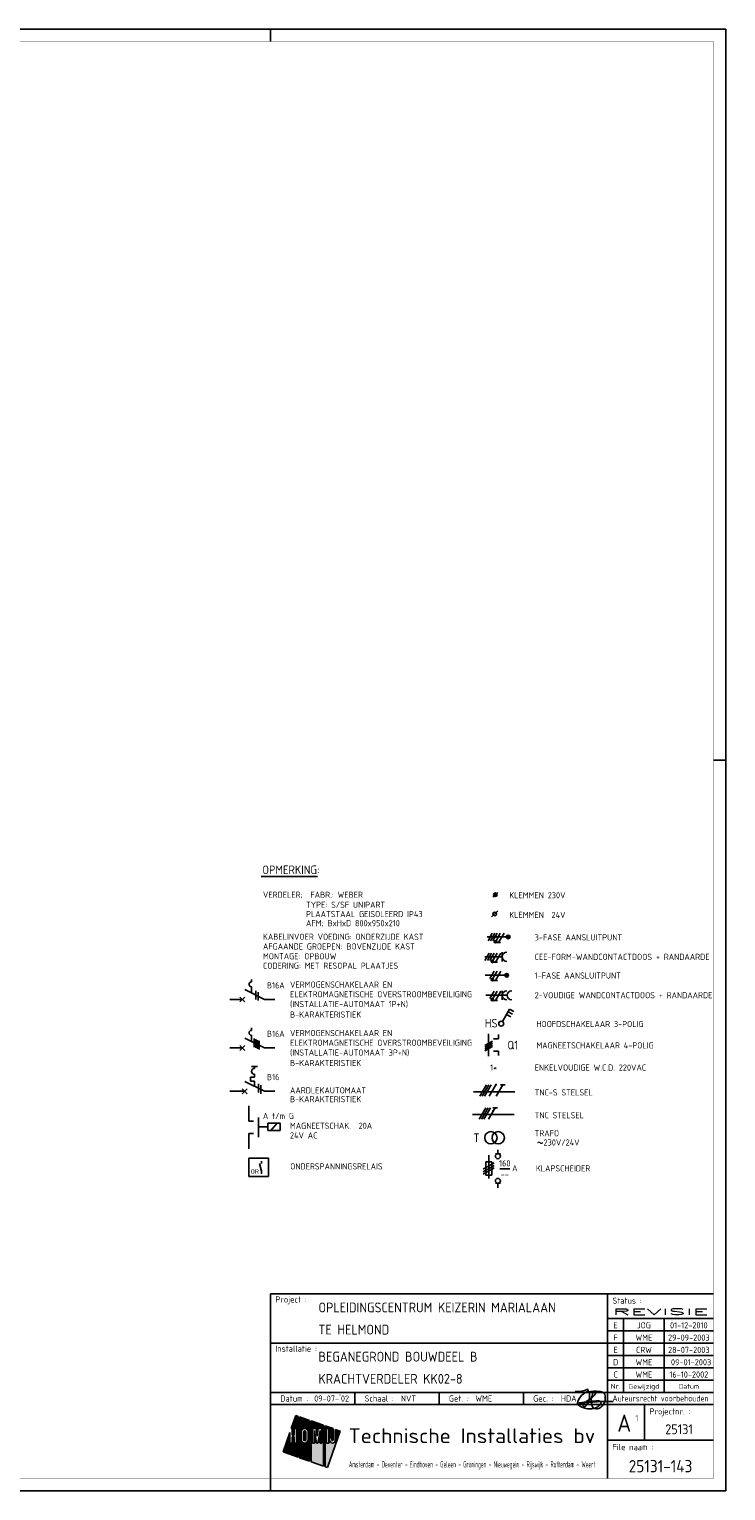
# Model space of a CAD drawing. Header units: millimetres. Extents: x 0 to 841, y 0 to 594.
# Tile 4 of 4: x 558 to 841, y 0 to 594. Entities that reach past the tile are written whole.
import ezdxf
from ezdxf.enums import TextEntityAlignment as Align

# ---------------------------------------------------------------- set-up
doc = ezdxf.new("R2010")
doc.units = ezdxf.units.MM
doc.linetypes.add('HIDDEN', pattern=[9.525, 6.35, -3.175])
doc.layers.get('0').update_dxf_attribs({"linetype": 'CONTINUOUS'})
for name, color, linetype in [('02-61-50-lijn050', 90, 'CONTINUOUS'), ('1', 7, 'CONTINUOUS'), ('40', 1, 'CONTINUOUS'), ('41', 2, 'CONTINUOUS'), ('70', 1, 'CONTINUOUS'), ('71', 2, 'CONTINUOUS'), ('EL$2B---_KADER', 4, 'CONTINUOUS'), ('LIJN025', 10, 'CONTINUOUS'), ('LIJN035', 50, 'CONTINUOUS'), ('LIJN050', 90, 'CONTINUOUS'), ('TEKST18', 210, 'CONTINUOUS'), ('TEKST25', 10, 'CONTINUOUS'), ('TEKST35', 50, 'CONTINUOUS'), ('TEKST50', 90, 'CONTINUOUS'), ('TEKST70', 130, 'CONTINUOUS')]:
    doc.layers.add(name, color=color, linetype=linetype)
doc.styles.add('5_0', font='iso.shx')
doc.styles.add('HELV', font='ISO.SHX')
doc.styles.add('ISO', font='ISO.SHX')
doc.styles.add('NEN', font='iso.shx')
doc.styles.add('ROMAND', font='romand')

# ---------------------------------------------------------------- blocks, each defined once
blk = doc.blocks.new('A1')
at = {"layer": 'LIJN025'}
for p, q in [((656, 589), (656, 594)), ((836, 297), (841, 297)), ((793, 80), (793, 5)), ((793, 70), (836, 70)), ((799.5, 70), (799.5, 40)), ((816, 70), (816, 40)), ((656, 60), (793, 60)), ((793, 65), (836, 65)), ((793, 60), (836, 60)), ((793, 55), (836, 55)), ((793, 50), (836, 50)), ((793, 45), (836, 45)), ((656, 40), (836, 40)), ((690.25, 35), (690.25, 40)), ((724.5, 35), (724.5, 40)), ((758.75, 35), (758.75, 40)), ((656, 35), (836, 35)), ((666.28, 30.55), (664.44, 25.28)), ((667.23, 30.22), (666.28, 30.55)), ((667.23, 13.64), (667.23, 30.22)), ((667.85, 30), (667.85, 13.42)), ((671.81, 28.62), (667.85, 30)), ((808, 35), (808, 20.5)), ((664.44, 25.28), (664.78, 25.28)), ((664.78, 25.28), (664.78, 22.62)), ((665.68, 22.62), (665.68, 25.28)), ((665.68, 25.28), (666.58, 25.28)), ((666.58, 25.28), (666.58, 19.41)), ((668.51, 23.91), (668.61, 24.43)), ((668.51, 20.8), (668.51, 23.91)), ((668.61, 24.43), (668.9, 24.86)), ((668.9, 24.86), (669.35, 25.18)), ((669.35, 25.18), (669.88, 25.28)), ((669.39, 23.89), (669.46, 24.14)), ((669.39, 20.81), (669.39, 23.89)), ((669.46, 24.14), (669.63, 24.32)), ((669.63, 24.32), (669.89, 24.39)), ((669.88, 25.28), (670.41, 25.18)), ((669.89, 24.39), (670.13, 24.32)), ((670.13, 24.32), (670.31, 24.14)), ((670.31, 24.14), (670.38, 23.89)), ((670.38, 23.89), (670.38, 20.81)), ((670.41, 25.18), (670.85, 24.88)), ((670.85, 24.88), (671.14, 24.45)), ((671.14, 24.45), (671.25, 23.91)), ((671.25, 23.91), (671.25, 20.8)), ((671.81, 12.03), (671.81, 28.62)), ((672.49, 28.38), (672.49, 11.8)), ((677.53, 26.61), (672.49, 28.38)), ((673.1, 25.28), (674.62, 25.28)), ((673.1, 19.41), (673.1, 25.28)), ((673.87, 24.56), (673.87, 19.41)), ((674.72, 19.41), (673.87, 24.56)), ((674.62, 25.28), (675, 22.14)), ((675, 22.14), (675.38, 25.28)), ((676.15, 24.56), (675.29, 19.41)), ((675.38, 25.28), (676.92, 25.28)), ((676.15, 19.41), (676.15, 24.56)), ((676.92, 25.28), (676.92, 19.41)), ((677.53, 10.03), (677.53, 26.61)), ((678.21, 26.37), (678.21, 9.79)), ((681.46, 25.24), (678.21, 26.37)), ((678.81, 25.28), (679.69, 25.28)), ((678.81, 19.41), (678.81, 25.28)), ((679.14, 9.47), (684.31, 24.24)), ((679.69, 25.28), (679.69, 19.41)), ((681.46, 20.62), (681.46, 25.24)), ((682.31, 24.94), (682.31, 20.61)), ((684.31, 24.24), (682.31, 24.94)), ((663.88, 23.67), (661.11, 15.78)), ((663.88, 19.41), (663.88, 23.67)), ((664.78, 19.41), (663.88, 19.41)), ((664.78, 22.62), (665.68, 22.62)), ((664.78, 21.86), (664.78, 19.41)), ((665.68, 21.86), (664.78, 21.86)), ((665.68, 19.41), (665.68, 21.86)), ((666.58, 19.41), (665.68, 19.41)), ((668.61, 20.28), (668.51, 20.8)), ((668.91, 19.82), (668.61, 20.28)), ((669.37, 19.52), (668.91, 19.82)), ((669.91, 19.41), (669.37, 19.52)), ((669.45, 20.57), (669.39, 20.81)), ((669.64, 20.38), (669.45, 20.57)), ((669.89, 20.32), (669.64, 20.38)), ((670.14, 20.38), (669.89, 20.32)), ((670.43, 19.53), (669.91, 19.41)), ((670.32, 20.56), (670.14, 20.38)), ((670.38, 20.81), (670.32, 20.56)), ((670.86, 19.83), (670.43, 19.53)), ((671.15, 20.26), (670.86, 19.83)), ((671.25, 20.8), (671.15, 20.26)), ((673.87, 19.41), (673.1, 19.41)), ((675.29, 19.41), (674.72, 19.41)), ((676.92, 19.41), (676.15, 19.41)), ((679.69, 19.41), (678.81, 19.41)), ((680.02, 21.54), (680.88, 21.54)), ((680.02, 20.61), (680.02, 21.54)), ((680.09, 20.16), (680.02, 20.61)), ((680.34, 19.76), (680.09, 20.16)), ((680.7, 19.5), (680.34, 19.76)), ((681.16, 19.41), (680.7, 19.5)), ((680.88, 21.54), (680.88, 20.62)), ((680.88, 20.62), (680.97, 20.41)), ((680.97, 20.41), (681.17, 20.33)), ((681.61, 19.5), (681.16, 19.41)), ((681.17, 20.33), (681.37, 20.41)), ((681.37, 20.41), (681.46, 20.62)), ((681.99, 19.77), (681.61, 19.5)), ((682.24, 20.17), (681.99, 19.77)), ((682.31, 20.61), (682.24, 20.17)), ((793, 20.5), (836, 20.5)), ((661.11, 15.78), (667.23, 13.64)), ((667.85, 13.42), (671.81, 12.03)), ((672.49, 11.8), (677.53, 10.03)), ((678.21, 9.79), (679.14, 9.47)), ((656, 0), (656, 5))]:
    blk.add_line(p, q, dxfattribs=at)
blk.add_lwpolyline([(0, 0), (0, 594), (841, 594), (841, 0)], close=True, dxfattribs=at)
for points in [[(664.44, 25.28), (666.28, 30.55), (667.23, 25.28), (667.23, 30.22)], [(667.85, 25.28), (667.85, 30), (671.81, 25.28), (671.81, 28.62)], [(664.78, 22.62), (664.78, 25.28), (665.68, 22.62), (665.68, 25.28)], [(666.58, 19.41), (666.58, 25.28), (667.23, 19.41), (667.23, 25.28)], [(669.35, 25.18), (667.85, 25.28), (669.88, 25.28), (667.85, 25.28)], [(668.9, 24.86), (667.85, 25.28), (669.35, 25.18), (667.85, 25.28)], [(668.61, 24.43), (667.85, 25.28), (668.9, 24.86), (667.85, 25.28)], [(667.85, 23.91), (667.85, 25.28), (668.51, 23.91), (668.61, 24.43)], [(667.85, 20.8), (667.85, 23.91), (668.51, 20.8), (668.51, 23.91)], [(669.39, 23.89), (669.46, 24.14), (670.38, 23.89), (670.31, 24.14)], [(669.39, 20.81), (669.39, 23.89), (670.38, 20.81), (670.38, 23.89)], [(669.46, 24.14), (669.63, 24.32), (670.31, 24.14), (670.13, 24.32)], [(669.63, 24.32), (669.89, 24.39), (670.13, 24.32), (669.89, 24.39)], [(670.41, 25.18), (669.88, 25.28), (670.41, 25.18), (671.81, 25.28)], [(670.85, 24.88), (670.41, 25.18), (670.85, 24.88), (671.81, 25.28)], [(671.14, 24.45), (670.85, 24.88), (671.14, 24.45), (671.81, 25.28)], [(671.25, 23.91), (671.14, 24.45), (671.81, 23.91), (671.81, 25.28)], [(671.25, 20.8), (671.25, 23.91), (671.81, 20.8), (671.81, 23.91)], [(672.49, 25.28), (672.49, 28.38), (677.53, 25.28), (677.53, 26.61)], [(672.49, 19.41), (672.49, 25.28), (673.1, 19.41), (673.1, 25.28)], [(673.87, 19.41), (673.87, 24.56), (674.72, 19.41), (673.87, 24.56)], [(675, 22.14), (674.62, 25.28), (675, 22.14), (675.38, 25.28)], [(675.29, 19.41), (676.15, 24.56), (676.15, 19.41), (676.15, 24.56)], [(676.92, 19.41), (676.92, 25.28), (677.53, 19.41), (677.53, 25.28)], [(679.69, 25.28), (678.21, 26.37), (681.46, 25.24), (678.21, 26.37)], [(678.81, 25.28), (678.21, 26.37), (679.69, 25.28), (678.21, 26.37)], [(678.21, 19.41), (678.21, 26.37), (678.81, 19.41), (678.81, 25.28)], [(679.69, 25.24), (679.69, 25.28), (681.46, 25.24)], [(679.69, 21.54), (679.69, 25.24), (681.46, 21.54), (681.46, 25.24)], [(682.31, 20.61), (682.31, 24.94), (683.04, 20.61), (684.31, 24.24)], [(661.11, 15.78), (662.39, 19.41), (667.23, 13.64), (667.23, 19.41)], [(662.39, 19.41), (663.88, 23.67), (663.88, 19.41), (663.88, 23.67)], [(664.78, 19.41), (664.78, 21.86), (665.68, 19.41), (665.68, 21.86)], [(667.85, 19.41), (668.51, 20.8), (667.85, 19.41), (668.61, 20.28)], [(667.85, 19.41), (667.85, 20.8), (667.85, 19.41), (668.51, 20.8)], [(667.85, 19.41), (668.61, 20.28), (667.85, 19.41), (668.91, 19.82)], [(667.85, 19.41), (668.91, 19.82), (667.85, 19.41), (669.37, 19.52)], [(667.85, 19.41), (669.37, 19.52), (667.85, 19.41), (669.91, 19.41)], [(667.85, 13.42), (667.85, 19.41), (671.81, 12.03), (671.81, 19.41)], [(669.45, 20.57), (669.39, 20.81), (670.32, 20.56), (670.38, 20.81)], [(669.64, 20.38), (669.45, 20.57), (670.14, 20.38), (670.32, 20.56)], [(669.89, 20.32), (669.64, 20.38), (669.89, 20.32), (670.14, 20.38)], [(669.91, 19.41), (670.43, 19.53), (669.91, 19.41), (671.81, 19.41)], [(670.43, 19.53), (670.86, 19.83), (670.43, 19.53), (671.81, 19.41)], [(670.86, 19.83), (671.15, 20.26), (670.86, 19.83), (671.81, 19.41)], [(671.81, 19.41), (671.15, 20.26), (671.81, 20.8), (671.25, 20.8)], [(672.49, 11.8), (672.49, 19.41), (677.53, 10.03), (677.53, 19.41)], [(678.21, 9.79), (678.21, 19.41), (679.14, 9.47), (682.62, 19.41)], [(679.69, 19.41), (679.69, 21.54), (680.02, 20.61), (680.02, 21.54)], [(679.69, 19.41), (680.02, 20.61), (679.69, 19.41), (680.09, 20.16)], [(679.69, 19.41), (680.09, 20.16), (679.69, 19.41), (680.34, 19.76)], [(679.69, 19.41), (680.34, 19.76), (679.69, 19.41), (680.7, 19.5)], [(679.69, 19.41), (680.7, 19.5), (679.69, 19.41), (681.16, 19.41)], [(680.02, 20.61), (680.02, 21.54), (680.09, 20.16), (680.02, 20.61)], [(681.46, 20.62), (680.88, 21.54), (681.46, 20.62), (681.46, 21.54)], [(681.37, 20.41), (680.88, 21.54), (681.46, 20.62), (680.88, 21.54)], [(681.17, 20.33), (680.88, 21.54), (681.37, 20.41), (680.88, 21.54)], [(680.97, 20.41), (680.88, 21.54), (681.17, 20.33), (680.88, 21.54)], [(680.88, 20.62), (680.88, 21.54), (680.97, 20.41), (680.88, 21.54)], [(681.16, 19.41), (682.62, 19.41), (681.61, 19.5), (682.62, 19.41)], [(682.62, 19.41), (681.61, 19.5), (682.62, 19.41), (681.99, 19.77)], [(682.62, 19.41), (681.99, 19.77), (683.04, 20.61), (682.24, 20.17)], [(682.24, 20.17), (682.31, 20.61), (682.24, 20.17), (683.04, 20.61)]]:
    blk.add_solid(points, dxfattribs=at)
at = {"layer": 'LIJN050'}
for p, q in [((836, 80), (656, 80)), ((656, 80), (656, 5))]:
    blk.add_line(p, q, dxfattribs=at)
at = {"layer": 'LIJN050', "const_width": 0.2}
blk.add_lwpolyline([(836, 5), (836, 589), (25, 589), (25, 5)], close=True, dxfattribs=at)
at = {"layer": 'TEKST18', "style": 'ISO'}
for s, p in [('Nr.', (796.25, 41.43)), ('Gewijzigd', (807.75, 41.43)), ('Datum', (826, 41.43))]:
    blk.add_text(s, height=2, dxfattribs=at).set_placement(p, align=Align.CENTER)
at = {"layer": 'TEKST18', "style": 'ISO', "width": 0.67468}
blk.add_text('Amsterdam - Deventer - Eindhoven - Geleen - Groningen - Nieuwegein - Rijswijk - Rotterdam - Weert', height=2.5, dxfattribs=at).set_placement((687.88, 9.47), (788, 9.47), align=Align.FIT)
at = {"layer": 'TEKST25', "style": 'ISO'}
for s, p in [('Project :', (658, 76.5)), ('Status :', (795, 76)), ('Installatie :', (658, 56.5)), ('Datum :', (660, 36.25)), ('Schaal :', (694.25, 36.25)), ('Get. :', (728.5, 36.25)), ('Gec. :', (762.75, 36.25)), ('Projectnr. :', (810, 31)), ('File naam :', (795, 16.5))]:
    blk.add_text(s, height=2.5, dxfattribs=at).set_placement(p)
at = {"layer": 'TEKST25', "style": 'ISO', "width": 1.015814}
blk.add_text('Auteursrecht voorbehouden', height=2.5, dxfattribs=at).set_placement((795, 36.3), (834, 36.3), align=Align.FIT)
at = {"layer": 'TEKST25', "style": 'ROMAND', "width": 2.899115}
blk.add_attdef('STATUS', text='', height=2.5, dxfattribs=at).set_placement((795, 71.5), (834, 71.5), align=Align.FIT)
at = {"layer": 'TEKST25', "style": 'ISO'}
for tag, p in [('E', (796.25, 66)), ('NAAM-E', (807.75, 66)), ('DATUM-E', (826, 66)), ('D', (796.25, 61)), ('NAAM-D', (807.75, 61)), ('DATUM-D', (826, 61)), ('C', (796.25, 56)), ('B', (796.25, 51)), ('NAAM-B', (807.75, 51)), ('NAAM-C', (807.75, 56)), ('DATUM-B', (826, 51)), ('DATUM-C', (826, 56)), ('A', (796.25, 46)), ('NAAM-A', (807.75, 46)), ('DATUM-A', (826, 46))]:
    blk.add_attdef(tag, text='', height=2.5, dxfattribs=at).set_placement(p, align=Align.CENTER)
for tag, p in [('DATUM', (673.75, 36.25)), ('SCHAAL', (709, 36.25)), ('GETEKEND', (739.25, 36.25)), ('GECONTOL.', (774, 36.25)), ('FORMAAT', (804.25, 28.25))]:
    blk.add_attdef(tag, p, '', height=2.5, dxfattribs=at)
at = {"layer": 'TEKST35', "style": 'ISO'}
for tag, p in [('PROJECT', (675.5, 72.5)), ('PLAATS', (675.5, 63.5)), ('INSTALLATIE-REGEL1', (675.5, 52.5)), ('INSTALLATIE-REGEL2', (675.5, 43.5))]:
    blk.add_attdef(tag, p, '', height=4, dxfattribs=at)
blk.add_attdef('PROJ.NR.', text='', height=4, dxfattribs=at).set_placement((822, 23), align=Align.CENTER)
at = {"layer": 'TEKST50', "style": 'HELV', "width": 1.169753}
blk.add_text('Technische Installaties bv', height=6, dxfattribs=at).set_placement((687.72, 19.36), (787.99, 19.36), align=Align.FIT)
at = {"layer": 'TEKST50', "style": 'ISO'}
blk.add_attdef('FILE-NAAM', text='', height=5, dxfattribs=at).set_placement((814.5, 7.5), align=Align.CENTER)
at = {"layer": 'TEKST70', "style": 'HELV'}
blk.add_text('A', height=7, dxfattribs=at).set_placement((799.75, 24), align=Align.CENTER)
blk = doc.blocks.new('PRHDAA4')
at = {"layer": '02-61-50-lijn050', "color": 50, "linetype": 'ByBlock', "flags": 128}
blk.add_lwpolyline([(1.04, 2.03, 0.043806), (-6.39, 1.89, -0.031193), (-12.8, 1.6), (-7.61, 2.16, 0.003454), (-5.1, 2.36, -0.231177), (-3.95, 1.92, -0.175519), (-3.92, 1.42, -0.153375), (-4.6, 0.4, -0.056813), (-5.76, -0.34, -0.100205), (-8.11, -0.94, -0.16296), (-12.67, 0.33, -0.379529), (-13.36, 2.09, -0.14016), (-11.01, 5.21, -0.143334), (-9.14, 6.05, -0.06258), (-4.67, 6.18, -0.12688), (-2.65, 5.49, -0.169413), (-2.32, 4.96, -0.095564), (-2.27, 2.38, -0.080055), (-2.63, 1.34, -0.126486), (-4.26, -0.44, -0.214891), (-6.48, -0.78, -0.203106), (-7.05, -0.45, -0.121177), (-7.75, 1.16, -0.121604), (-7.51, 4.45, -0.010614), (-7.31, 5.13, -0.021915), (-7.04, 5.72, -0.15615), (-6.41, 6.24, -0.050224), (-6.16, 6.3, -0.295436), (-5.97, 6.21, -0.250173), (-5.94, 5.68, -0.167384), (-8.57, 2.94, 0.121525), (-11.08, 0.82, 0.14194), (-11.19, 0.5, 0.153562), (-11.18, 0.3, 0.520832), (-10.31, 0.11, 0.362036), (-9.35, 7.05, -0.145439), (-14.41, 6.19)], format="xyb", dxfattribs=at)
blk = doc.blocks.new('T1146')
at = {"layer": '71'}
for p, q in [((-4, 0), (-4, -8)), ((0, -1.5), (-2, -1.5)), ((0, -6.5), (-2, -6.5))]:
    blk.add_line(p, q, dxfattribs=at)
blk = doc.blocks.new('RWS023', base_point=(227, 181))
at = {"layer": '40', "style": 'NEN'}
blk.add_text('~', height=5, dxfattribs=at).set_placement((223.5, 179.5))
blk = doc.blocks.new('KLAPSCHRENVOOI')
at = {"layer": '1', "color": 1}
for p, q in [((-16.95, 1.46), (-21.45, -1.14)), ((-16.95, 0.46), (-21.45, -2.14)), ((-16.95, -0.54), (-21.45, -3.14))]:
    blk.add_line(p, q, dxfattribs=at)
at = {"layer": '1', "color": 2}
for p, q in [((-20.45, 1.91), (-17.95, 1.91)), ((-20.45, -3.59), (-20.45, 1.91)), ((-19.2, 4.66), (-19.2, -4.84)), ((-17.95, 1.91), (-17.95, -3.59)), ((-16.5, 5.16), (-14.5, 5.16)), ((-17.95, -3.59), (-20.45, -3.59)), ((-14.5, -6.84), (-16.5, -6.84))]:
    blk.add_line(p, q, dxfattribs=at)
at = {"layer": '70'}
blk.add_line((-14.69, -0.96), (-10.69, -0.96), dxfattribs=at)
at = {"layer": '71'}
for centre in [(-15.5, 4.16), (-15.5, -5.84)]:
    blk.add_circle(centre, 1, dxfattribs=at)
at = {"layer": 'LIJN035'}
for p, q in [((-15.5, 5.16), (-15.5, 6.76)), ((-15.5, -6.84), (-15.5, -8.69))]:
    blk.add_line(p, q, dxfattribs=at)
at = {"layer": '40', "style": 'NEN'}
for s, p in [('160', (-12.69, 0.04)), ('--', (-12.69, -4.46))]:
    blk.add_text(s, height=2.5, dxfattribs=at).set_placement(p, align=Align.CENTER)
blk.add_text('A', height=2.5, dxfattribs=at).set_placement((-9.69, -1.96))
at = {"layer": 'TEKST25', "style": 'ISO'}
blk.add_text('KLAPSCHEIDER', height=2.5, dxfattribs=at).set_placement((-0.06, -2.04))

msp = doc.modelspace()

# ---------------------------------------------------------------- linework, layer by layer
at = {"color": 50}
for p, q in [((738.46, 162.18), (755.33, 162.18)), ((738.13, 152.88), (755.01, 152.88))]:
    msp.add_line(p, q, dxfattribs=at)
at = {"color": 10}
for p, q in [((741.13, 160.31), (743.83, 165)), ((742.06, 160.31), (744.77, 165)), ((743, 160.31), (745.71, 165)), ((744.88, 160.31), (747.58, 165)), ((747.69, 160.31), (750.39, 165)), ((749.46, 165), (751.33, 165)), ((740.8, 151.01), (743.51, 155.7)), ((741.74, 151.01), (744.44, 155.7)), ((742.68, 151.01), (745.38, 155.7)), ((744.55, 151.01), (747.26, 155.7)), ((746.32, 155.7), (748.19, 155.7))]:
    msp.add_line(p, q, dxfattribs=at)
at = {"color": 10, "const_width": 0.469}
for points in [[(747.38, 165.11, 1), (747.79, 164.88, 1)], [(746.24, 154.41, 1), (746.65, 154.17, 1)]]:
    msp.add_lwpolyline(points, format="xyb", close=True, dxfattribs=at)
at = {"layer": '1', "color": 1}
for p, q in [((746.14, 226.56), (744.39, 223.53)), ((747.14, 226.56), (745.39, 223.53)), ((748.14, 226.56), (746.39, 223.53)), ((749.39, 226.56), (747.67, 223.57)), ((750.89, 226.56), (748.71, 222.77)), ((744.87, 218.56), (743.12, 215.53)), ((745.87, 218.56), (744.12, 215.53)), ((746.87, 218.56), (745.12, 215.53)), ((748.12, 218.56), (746.4, 215.57)), ((749.62, 218.56), (747.44, 214.77)), ((746.87, 211.16), (745.12, 208.13)), ((748.12, 211.16), (746.4, 208.17)), ((749.62, 211.16), (747.44, 207.37)), ((746.87, 203.06), (745.12, 200.03)), ((748.12, 203.06), (746.4, 200.07)), ((749.62, 203.06), (747.44, 199.27))]:
    msp.add_line(p, q, dxfattribs=at)
at = {"layer": '1', "color": 2}
for p, q in [((645.53, 203.69), (653.57, 199.67)), ((645.53, 183.99), (653.57, 179.97)), ((649.53, 172.46), (649.53, 171.66)), ((645.53, 166.39), (653.57, 162.37)), ((649.53, 168.06), (647.93, 168.06)), ((647.93, 168.06), (647.93, 166.46)), ((647.93, 166.46), (649.53, 166.46)), ((649.53, 169.26), (649.53, 168.06)), ((649.53, 166.46), (649.53, 164.4))]:
    msp.add_line(p, q, dxfattribs=at)
at = {"layer": '1', "color": 1}
for centre in [(747.42, 223.13), (746.15, 215.13), (746.15, 207.73), (746.15, 199.63)]:
    msp.add_circle(centre, 0.5, dxfattribs=at)
at = {"layer": '1', "color": 2}
msp.add_arc((649.53, 170.46), 1.2, 90, 270, dxfattribs=at)
at = {"layer": '40'}
msp.add_line((748.36, 235.71), (745.86, 233.21), dxfattribs=at)
at = {"layer": '40', "color": 2}
msp.add_circle((747.11, 234.46), 0.75, dxfattribs=at)
at = {"layer": '70'}
for p, q in [((746.36, 241.21), (748.36, 243.21)), ((749.48, 222.77), (747.93, 222.77)), ((748.21, 214.77), (746.66, 214.77)), ((650.03, 203.19), (650.03, 199.69)), ((651.03, 202.69), (651.03, 199.19)), ((748.21, 207.37), (746.66, 207.37)), ((748.21, 199.27), (746.66, 199.27)), ((649.4, 183.8), (649.4, 180.3)), ((650.05, 183.48), (650.05, 179.98)), ((650.69, 183.16), (650.69, 179.66)), ((651.34, 182.83), (651.34, 179.33)), ((743.13, 181.03), (746.16, 182.78)), ((746.16, 182.03), (743.13, 180.28)), ((743.13, 179.53), (746.16, 181.28)), ((743.13, 178.78), (746.16, 180.53)), ((651.11, 165.37), (651.11, 161.87)), ((652.11, 164.87), (652.11, 161.37))]:
    msp.add_line(p, q, dxfattribs=at)
at = {"layer": '70', "const_width": 0.5}
for points in [[(747.17, 223.13, 1), (747.67, 223.13, 1)], [(745.9, 215.13, 1), (746.4, 215.13, 1)], [(745.9, 207.73, 1), (746.4, 207.73, 1)], [(745.9, 199.63, 1), (746.4, 199.63, 1)]]:
    msp.add_lwpolyline(points, format="xyb", close=True, dxfattribs=at)
at = {"layer": '71'}
for p, q in [((743.08, 217.04), (750.17, 217.04)), ((750.17, 215.16), (750.17, 218.91)), ((648.32, 206.8), (648.32, 207.8)), ((648.32, 202.3), (648.32, 204.8)), ((750.17, 199.48), (750.17, 203.23)), ((743.57, 201.36), (752.17, 201.36)), ((750.28, 190.7), (753.18, 195.72)), ((751.93, 193.56), (753.66, 192.56)), ((752.55, 194.64), (754.29, 193.64)), ((753.18, 195.72), (754.91, 194.72)), ((648.32, 187.1), (648.32, 188.1)), ((648.32, 182.6), (648.32, 185.1)), ((744.65, 185.65), (744.65, 176.65)), ((748.65, 183.65), (746.65, 183.65)), ((748.65, 178.65), (746.65, 178.65)), ((644.53, 163.37), (646.53, 161.37)), ((644.53, 161.37), (646.53, 163.37)), ((659.91, 149.38), (654.91, 149.38)), ((654.91, 149.38), (654.91, 146.38)), ((659.91, 146.38), (659.91, 149.38)), ((654.91, 146.38), (659.91, 146.38)), ((655.25, 135.2), (647.15, 135.2)), ((647.15, 135.2), (647.15, 127.7)), ((652.33, 129.96), (651.57, 133.06)), ((655.25, 127.7), (655.25, 135.2)), ((647.15, 127.7), (655.25, 127.7))]:
    msp.add_line(p, q, dxfattribs=at)
for centre, radius in [((747.36, 242.21), 0.75), ((747.36, 242.21), 0.5), ((747.36, 242.21), 0.25), ((752.58, 225.12), 0.75), ((752.58, 225.12), 0.5), ((752.58, 225.12), 0.25), ((752, 209.54), 0.75), ((752, 209.54), 0.5), ((752, 209.54), 0.25), ((749.77, 189.84), 1), ((745.55, 143.5), 2.5), ((748.55, 143.5), 2.5)]:
    msp.add_circle(centre, radius, dxfattribs=at)
for centre, radius in [((752.05, 217.04), 1.88), ((648.32, 205.8), 1), ((752.05, 201.36), 1.88), ((754.05, 201.36), 1.88), ((648.32, 186.1), 1)]:
    msp.add_arc(centre, radius, 90, 270, dxfattribs=at)
at = {"layer": 'LIJN025', "linetype": 'Continuous'}
msp.add_line((652.21, 249.62), (675.09, 249.62), dxfattribs=at)
at = {"layer": 'LIJN025', "color": 2, "linetype": 'Continuous'}
for p, q in [((643.61, 198.69), (645.58, 200.67)), ((643.61, 200.67), (645.58, 198.69)), ((643.61, 180.97), (645.58, 178.99)), ((643.61, 178.99), (645.58, 180.97))]:
    msp.add_line(p, q, dxfattribs=at)
at = {"layer": 'LIJN025', "color": 1, "linetype": 'Continuous'}
msp.add_line((656.21, 146.38), (658.72, 149.38), dxfattribs=at)
at = {"layer": 'LIJN025', "color": 2, "linetype": 'HIDDEN', "ltscale": 2.5}
msp.add_line((654.91, 147.88), (651.14, 147.88), dxfattribs=at)
at = {"layer": 'LIJN035'}
for p, q in [((752.08, 225.12), (744, 225.12)), ((751.5, 209.54), (743.3, 209.54)), ((644.6, 199.68), (639.52, 199.68)), ((653.57, 199.67), (657.77, 199.67)), ((748.65, 183.65), (748.65, 185.45)), ((644.6, 179.98), (639.52, 179.98)), ((653.57, 179.97), (657.77, 179.97)), ((748.65, 176.85), (748.65, 178.65)), ((645.54, 162.38), (639.52, 162.38)), ((653.57, 162.37), (657.77, 162.37)), ((647.14, 150.22), (647.14, 156.51)), ((647.14, 138.94), (647.14, 145.22)), ((652.33, 133.93), (652.33, 132.95)), ((652.33, 129.96), (652.33, 128.83))]:
    msp.add_line(p, q, dxfattribs=at)
at = {"layer": 'LIJN050'}
msp.add_line((648.32, 172.46), (650.72, 172.46), dxfattribs=at)

# ---------------------------------------------------------------- block references
at = {"layer": '40'}
msp.add_blockref('RWS023', (767.55, 140.3), dxfattribs=at)
at = {"layer": '70'}
msp.add_blockref('PRHDAA4', (794.2, 34.2), dxfattribs=at)
at = {"layer": 'EL$2B---_KADER'}
ref = msp.add_blockref('A1', (0, 0), dxfattribs=at)
ref.add_attrib('NAAM-E', 'JOG', dxfattribs={"layer": 'TEKST25', "height": 2.5, "style": 'ISO'}).set_placement((807.75, 66), align=Align.CENTER)
ref.add_attrib('NAAM-D', 'WME', dxfattribs={"layer": 'TEKST25', "height": 2.5, "style": 'ISO'}).set_placement((807.75, 61), align=Align.CENTER)
ref.add_attrib('NAAM-C', 'CRW', dxfattribs={"layer": 'TEKST25', "height": 2.5, "style": 'ISO'}).set_placement((807.75, 56), align=Align.CENTER)
ref.add_attrib('NAAM-B', 'WME', dxfattribs={"layer": 'TEKST25', "height": 2.5, "style": 'ISO'}).set_placement((807.75, 51), align=Align.CENTER)
ref.add_attrib('NAAM-A', 'WME', dxfattribs={"layer": 'TEKST25', "height": 2.5, "style": 'ISO'}).set_placement((807.75, 46), align=Align.CENTER)
ref.add_attrib('STATUS', 'REVISIE', dxfattribs={"layer": 'TEKST25', "height": 2.5, "style": 'ROMAND', "width": 2.899115}).set_placement((795, 71.5), (834, 71.5), align=Align.FIT)
ref.add_attrib('FILE-NAAM', '25131-143', dxfattribs={"layer": 'TEKST50', "height": 5, "style": 'ISO'}).set_placement((814.5, 7.5), align=Align.CENTER)
ref.add_attrib('SCHAAL', 'NVT', (709, 36.25), dxfattribs={"layer": 'TEKST25', "height": 2.5, "style": 'ISO'})
ref.add_attrib('INSTALLATIE-REGEL2', 'KRACHTVERDELER KK02-8', (675.5, 43.5), dxfattribs={"layer": 'TEKST35', "height": 4, "style": 'ISO'})
ref.add_attrib('INSTALLATIE-REGEL1', 'BEGANEGROND BOUWDEEL B', (675.5, 52.5), dxfattribs={"layer": 'TEKST35', "height": 4, "style": 'ISO'})
ref.add_attrib('DATUM', "09-07-'02", (673.75, 36.25), dxfattribs={"layer": 'TEKST25', "height": 2.5, "style": 'ISO'})
ref.add_attrib('PLAATS', 'TE HELMOND', (675.5, 63.5), dxfattribs={"layer": 'TEKST35', "height": 4, "style": 'ISO'})
ref.add_attrib('PROJECT', 'OPLEIDINGSCENTRUM KEIZERIN MARIALAAN', (675.5, 72.5), dxfattribs={"layer": 'TEKST35', "height": 4, "style": 'ISO'})
ref.add_attrib('GETEKEND', 'WME', (739.25, 36.25), dxfattribs={"layer": 'TEKST25', "height": 2.5, "style": 'ISO'})
ref.add_attrib('GECONTOL.', 'HDA', (774, 36.25), dxfattribs={"layer": 'TEKST25', "height": 2.5, "style": 'ISO'})
ref.add_attrib('C', 'E', dxfattribs={"layer": 'TEKST25', "height": 2.5, "style": 'ISO'}).set_placement((796.25, 56), align=Align.CENTER)
ref.add_attrib('B', 'D', dxfattribs={"layer": 'TEKST25', "height": 2.5, "style": 'ISO'}).set_placement((796.25, 51), align=Align.CENTER)
ref.add_attrib('A', 'C', dxfattribs={"layer": 'TEKST25', "height": 2.5, "style": 'ISO'}).set_placement((796.25, 46), align=Align.CENTER)
ref.add_attrib('E', 'E', dxfattribs={"layer": 'TEKST25', "height": 2.5, "style": 'ISO'}).set_placement((796.25, 66), align=Align.CENTER)
ref.add_attrib('D', 'F', dxfattribs={"layer": 'TEKST25', "height": 2.5, "style": 'ISO'}).set_placement((796.25, 61), align=Align.CENTER)
ref.add_attrib('PROJ.NR.', '25131', dxfattribs={"layer": 'TEKST35', "height": 4, "style": 'ISO'}).set_placement((822, 23), align=Align.CENTER)
ref.add_attrib('DATUM-C', '28-07-2003', dxfattribs={"layer": 'TEKST25', "height": 2.5, "style": 'ISO'}).set_placement((826, 56), align=Align.CENTER)
ref.add_attrib('DATUM-B', '09-01-2003', dxfattribs={"layer": 'TEKST25', "height": 2.5, "style": 'ISO'}).set_placement((826.91, 51), align=Align.CENTER)
ref.add_attrib('DATUM-A', '16-10-2002', dxfattribs={"layer": 'TEKST25', "height": 2.5, "style": 'ISO'}).set_placement((826, 46), align=Align.CENTER)
ref.add_attrib('FORMAAT', '1', (804.25, 28.25), dxfattribs={"layer": 'TEKST25', "height": 2.5, "style": 'ISO'})
ref.add_attrib('DATUM-E', '01-12-2010', dxfattribs={"layer": 'TEKST25', "height": 2.5, "style": 'ISO'}).set_placement((826, 66), align=Align.CENTER)
ref.add_attrib('DATUM-D', '29-09-2003', dxfattribs={"layer": 'TEKST25', "height": 2.5, "style": 'ISO'}).set_placement((826, 61), align=Align.CENTER)
at = {"layer": 'LIJN025', "color": 2, "linetype": 'Continuous', "rotation": 180}
msp.add_blockref('T1146', (647.14, 143.72), dxfattribs=at)
at = {"layer": 'LIJN025'}
msp.add_blockref('KLAPSCHRENVOOI', (763.9, 131.8), dxfattribs=at)

# ---------------------------------------------------------------- texts
at = {"layer": '40', "style": 'NEN'}
for s, height, p in [('B16', 2.5, (654.57, 204.17)), ('A', 2.5, (659.57, 204.17)), ('B16', 2.5, (654.57, 184.47)), ('A', 2.5, (659.57, 184.47)), ('B16', 2.5, (654.57, 166.87)), ('230V/24V', 2.5, (766.95, 140.3)), ('OR', 1.8, (647.92, 128.86))]:
    msp.add_text(s, height=height, dxfattribs=at).set_placement(p)
at = {"layer": '41', "style": 'NEN'}
msp.add_text('T', height=3.5, dxfattribs=at).set_placement((740.95, 141.7), align=Align.RIGHT)
at = {"layer": 'TEKST25'}
for s, style, p in [('VERDELER;  FABR.: WEBER', 'ISO', (652.94, 240.99)), ('TYPE: S/SF UNIPART', 'ISO', (670.44, 236.93)), ('KLEMMEN 230V', 'ISO', (753.02, 240.79)), ('AFM; BxHxD 800x950x210', 'ISO', (670.44, 229.43)), ('PLAATSTAAL GEISOLEERD IP43', 'ISO', (670.44, 233.13)), ('KLEMMEN  24V', 'ISO', (753.02, 232.79)), ('KABELINVOER VOEDING: ONDERZIJDE KAST', 'ISO', (652.94, 223.92)), ('3-FASE AANSLUITPUNT', 'ISO', (763.34, 223.65)), ('AFGAANDE GROEPEN: BOVENZIJDE KAST', 'ISO', (652.94, 219.97)), ('CODERING: MET RESOPAL PLAATJES', 'ISO', (652.94, 212.16)), ('MONTAGE: OPBOUW', 'ISO', (652.94, 215.99)), ('CEE-FORM-WANDCONTACTDOOS + RANDAARDE', 'ISO', (763.34, 215.75)), ('1-FASE AANSLUITPUNT', 'ISO', (763.34, 208.15)), ('VERMOGENSCHAKELAAR EN ', 'ISO', (663.94, 204.48)), ('ELEKTROMAGNETISCHE OVERSTROOMBEVEILIGING', 'ISO', (663.94, 200.55)), ('2-VOUDIGE WANDCONTACTDOOS + RANDAARDE', 'ISO', (763.34, 200.15)), ('(INSTALLATIE-AUTOMAAT 1P+N)', 'ISO', (663.94, 196.55)), ('B-KARAKTERISTIEK', 'ISO', (663.94, 192.3)), ('HOOFDSCHAKELAAR 3-POLIG', 'ISO', (764.04, 188.45)), ('VERMOGENSCHAKELAAR EN ', 'ISO', (663.94, 184.78)), ('(INSTALLATIE-AUTOMAAT 3P+N)', 'ISO', (663.94, 176.85)), ('ELEKTROMAGNETISCHE OVERSTROOMBEVEILIGING', 'ISO', (663.94, 180.85)), ('MAGNEETSCHAKELAAR 4-POLIG', 'ISO', (764.04, 179.75)), ('B-KARAKTERISTIEK', 'ISO', (663.94, 172.6)), ('1*', '5_0', (745.22, 170.74)), ('ENKELVOUDIGE W.C.D. 220VAC', 'ISO', (763.34, 170.75)), ('AARDLEKAUTOMAAT', 'ISO', (663.94, 161.48)), ('B-KARAKTERISTIEK', 'ISO', (663.94, 157.9)), ('TNC-S STELSEL', 'ISO', (763.34, 160.65)), ('A t/m G', 'ISO', (652.92, 151.09)), ('MAGNEETSCHAK.  20A', 'ISO', (663.92, 147.09)), ('TNC STELSEL', 'ISO', (763.34, 151.35)), ('24V AC', 'ISO', (663.92, 143.16)), ('TRAFO', 'ISO', (763.34, 144.05)), ('ONDERSPANNINGSRELAIS', 'ISO', (664.02, 130.58))]:
    msp.add_text(s, height=2.5, dxfattribs=dict(at, style=style)).set_placement(p)
at = {"layer": 'TEKST35', "linetype": 'HIDDEN', "style": 'ISO'}
msp.add_text('OPMERKING:', height=3.5, dxfattribs=at).set_placement((652.7, 250.62))
at = {"layer": 'TEKST35', "style": 'NEN'}
for s, p in [('HS', (743.09, 188.28)), ('Q1', (752.29, 179.38))]:
    msp.add_text(s, height=3.5, dxfattribs=at).set_placement(p)

doc.saveas('drawing.dxf')
